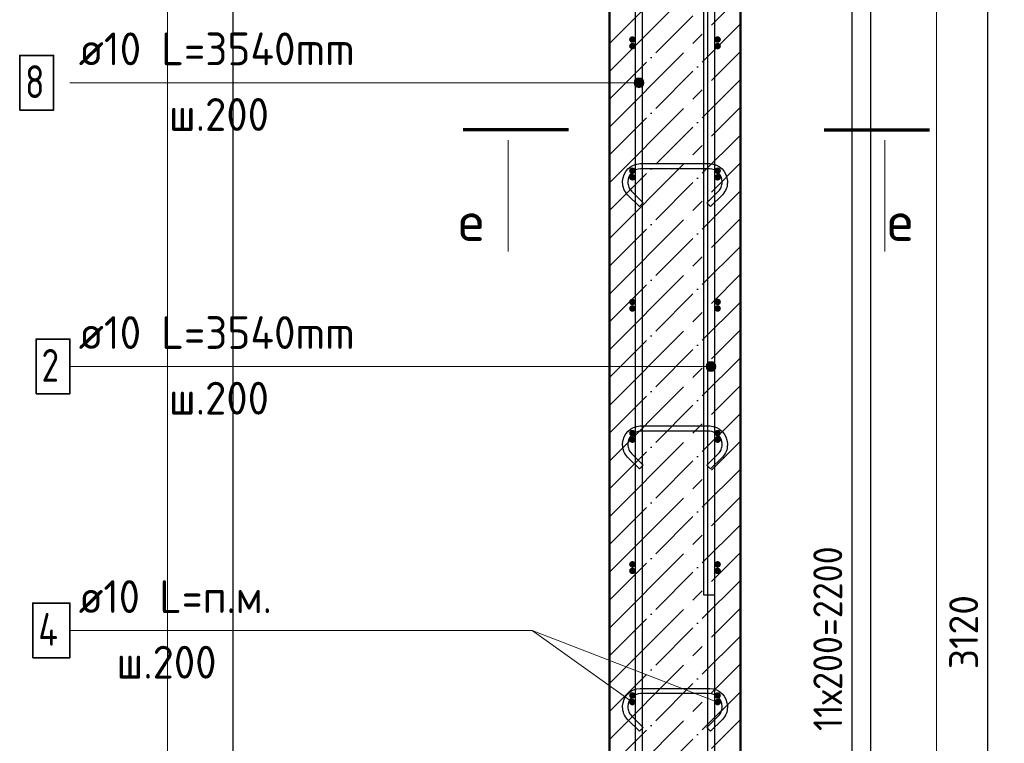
# Model space of a CAD drawing. Header units: millimetres. Extents: x -19950 to 69837, y -2757 to 40090.
# Tile 41 of 136: x -6998 to -5496, y 8190 to 9293. Entities that reach past the tile are written whole.
import ezdxf

# ---------------------------------------------------------------- set-up
doc = ezdxf.new("R2010")
doc.units = ezdxf.units.MM
doc.header["$PDMODE"] = 65
doc.linetypes.add('______11', pattern=[100, 80, -10, 0, -10])
doc.linetypes.add('______5', pattern=[220, 160, -20, 20, -20])
for name, color, linetype, lineweight in [('Standard', 7, 'Continuous', 25), ('Арм.стержн. Арматура края', 96, 'Continuous', 35), ('Арм.стержн. вертикальными 1', 22, 'Continuous', 35), ('Арм.стержн.горизонт. 1', 180, 'Continuous', 35), ('Размерная линия_ общее', 7, 'Continuous', 13)]:
    doc.layers.add(name, color=color, linetype=linetype, lineweight=lineweight)
doc.layers.add('Арм.стержн. вертикальными 2', color=7, linetype='Continuous', lineweight=35, true_color=0x006e00)
doc.layers.add('Арм.стержн.Стяжки', color=7, linetype='Continuous', lineweight=35, true_color=0x501e0f)
doc.styles.add('ISOCPEUR', font='ISOCPEUR')
doc.dimstyles.new('DIMSTYLE_7', dxfattribs={"dimtxt": 44, "dimasz": 50, "dimexe": 0, "dimexo": 0, "dimgap": 22, "dimtad": 2, "dimdec": 0, "dimrnd": 5, "dimzin": 12, "dimdsep": 46, "dimtxsty": 'ISOCPEUR', "dimblk1": 'ALL_ML_STRICH', "dimblk2": 'ALL_ML_STRICH', "dimsah": 1, "dimcen": 0, "dimclrd": 7, "dimclre": 256, "dimclrt": 7, "dimadec": 0, "dimazin": 0, "dimtfac": 1, "dimtdec": 0, "dimtix": 1, "dimtmove": 2, "dimatfit": 3, "dimfxl": 0, "dimtzin": 0, "dimlwd": 0, "dimlwe": -3, "dimarcsym": 0})

# ---------------------------------------------------------------- blocks, each defined once
blk = doc.blocks.new('ALL_ML_STRICH')
at = {"color": 0, "linetype": 'ByBlock', "lineweight": -2}
for p, q in [((0, -0.5), (0, 0.5)), ((-1, 0), (0.5, 0)), ((-0.3, -0.3), (0.3, 0.3))]:
    blk.add_line(p, q, dxfattribs=at)
blk = doc.blocks.new('*D249')
at = {"layer": 'DEFPOINTS', "color": 7, "linetype": 'Continuous', "lineweight": 13, "transparency": 33554687}
for p in [(-5898.4, 9912.6), (-5850.5, 6792.6), (-5521.2, 6792.6)]:
    blk.add_point(p, dxfattribs=at)
at = {"layer": 'Размерная линия_ общее', "color": 253, "linetype": 'Continuous', "lineweight": -2, "true_color": 0xa0a0a0, "transparency": 33554687}
for p, q in [((-5878.4, 9912.6), (-5521.2, 9912.6)), ((-5830.5, 6792.6), (-5521.2, 6792.6))]:
    blk.add_line(p, q, dxfattribs=at)
at = {"layer": 'Размерная линия_ общее', "color": 7, "linetype": 'Continuous', "lineweight": -2, "transparency": 33554687}
blk.add_line((-5521.2, 6792.6), (-5521.2, 9912.6), dxfattribs=at)
at = {"layer": 'Размерная линия_ общее', "color": 7, "linetype": 'Continuous', "lineweight": 13, "transparency": 33554687, "xscale": 50, "yscale": 50, "zscale": 50}
for p, rotation in [((-5521.2, 9912.6), 90), ((-5521.2, 6792.6), 270)]:
    blk.add_blockref('ALL_ML_STRICH', p, dxfattribs=dict(at, rotation=rotation))
at = {"layer": 'Размерная линия_ общее', "color": 7, "linetype": 'Continuous', "lineweight": 13, "transparency": 33554687, "insert": (-5558.2, 8359.2), "char_height": 44, "width": 176, "attachment_point": 5, "rotation": 90, "style": 'ISOCPEUR'}
blk.add_mtext('\\A1;{3120}', dxfattribs=at)
blk = doc.blocks.new('*D253')
at = {"layer": 'DEFPOINTS', "color": 7, "linetype": 'Continuous', "lineweight": 13, "transparency": 33554687}
for p in [(-5933.4, 9452.6), (-5933.4, 7252.6), (-5728.4, 7252.6)]:
    blk.add_point(p, dxfattribs=at)
at = {"layer": 'Размерная линия_ общее', "color": 253, "linetype": 'Continuous', "lineweight": -2, "true_color": 0xa0a0a0, "transparency": 33554687}
for p, q in [((-5913.4, 9452.6), (-5728.4, 9452.6)), ((-5913.4, 7252.6), (-5728.4, 7252.6))]:
    blk.add_line(p, q, dxfattribs=at)
at = {"layer": 'Размерная линия_ общее', "color": 7, "linetype": 'Continuous', "lineweight": -2, "transparency": 33554687}
blk.add_line((-5728.4, 7252.6), (-5728.4, 9452.6), dxfattribs=at)
at = {"layer": 'Размерная линия_ общее', "color": 7, "linetype": 'Continuous', "lineweight": 13, "transparency": 33554687, "xscale": 50, "yscale": 50, "zscale": 50}
for p, rotation in [((-5728.4, 9452.6), 90), ((-5728.4, 7252.6), 270)]:
    blk.add_blockref('ALL_ML_STRICH', p, dxfattribs=dict(at, rotation=rotation))
at = {"layer": 'Размерная линия_ общее', "color": 7, "linetype": 'Continuous', "lineweight": 13, "transparency": 33554687, "insert": (-5787.4, 8208.6), "char_height": 44, "width": 2.2, "attachment_point": 1, "rotation": 90, "line_spacing_factor": 0.60241, "style": 'ISOCPEUR'}
blk.add_mtext('\\W0.91;11х200=2200', dxfattribs=at)

msp = doc.modelspace()

# ---------------------------------------------------------------- hatches: boundary and pattern name
at = {"layer": 'Арм.стержн. Арматура края', "linetype": 'Continuous', "lineweight": 50, "transparency": 33554687}
for points in [[(-6058.4, 9262.6), (-6058.8, 9264.5), (-6059.9, 9266.1), (-6061.5, 9267.2), (-6063.4, 9267.6), (-6065.3, 9267.2), (-6066.9, 9266.1), (-6068, 9264.5), (-6068.4, 9262.6), (-6068, 9260.7), (-6066.9, 9259.1), (-6065.3, 9258), (-6063.4, 9257.6), (-6061.5, 9258), (-6059.9, 9259.1), (-6058.8, 9260.7)], [(-5928.4, 9262.6), (-5928.8, 9264.5), (-5929.9, 9266.1), (-5931.5, 9267.2), (-5933.4, 9267.6), (-5935.3, 9267.2), (-5936.9, 9266.1), (-5938, 9264.5), (-5938.4, 9262.6), (-5938, 9260.7), (-5936.9, 9259.1), (-5935.3, 9258), (-5933.4, 9257.6), (-5931.5, 9258), (-5929.9, 9259.1), (-5928.8, 9260.7)], [(-6058.4, 9062.6), (-6058.8, 9064.5), (-6059.9, 9066.1), (-6061.5, 9067.2), (-6063.4, 9067.6), (-6065.3, 9067.2), (-6066.9, 9066.1), (-6068, 9064.5), (-6068.4, 9062.6), (-6068, 9060.7), (-6066.9, 9059.1), (-6065.3, 9058), (-6063.4, 9057.6), (-6061.5, 9058), (-6059.9, 9059.1), (-6058.8, 9060.7)], [(-5928.4, 9062.6), (-5928.8, 9064.5), (-5929.9, 9066.1), (-5931.5, 9067.2), (-5933.4, 9067.6), (-5935.3, 9067.2), (-5936.9, 9066.1), (-5938, 9064.5), (-5938.4, 9062.6), (-5938, 9060.7), (-5936.9, 9059.1), (-5935.3, 9058), (-5933.4, 9057.6), (-5931.5, 9058), (-5929.9, 9059.1), (-5928.8, 9060.7)], [(-6058.4, 8862.6), (-6058.8, 8864.5), (-6059.9, 8866.1), (-6061.5, 8867.2), (-6063.4, 8867.6), (-6065.3, 8867.2), (-6066.9, 8866.1), (-6068, 8864.5), (-6068.4, 8862.6), (-6068, 8860.7), (-6066.9, 8859.1), (-6065.3, 8858), (-6063.4, 8857.6), (-6061.5, 8858), (-6059.9, 8859.1), (-6058.8, 8860.7)], [(-5928.4, 8862.6), (-5928.8, 8864.5), (-5929.9, 8866.1), (-5931.5, 8867.2), (-5933.4, 8867.6), (-5935.3, 8867.2), (-5936.9, 8866.1), (-5938, 8864.5), (-5938.4, 8862.6), (-5938, 8860.7), (-5936.9, 8859.1), (-5935.3, 8858), (-5933.4, 8857.6), (-5931.5, 8858), (-5929.9, 8859.1), (-5928.8, 8860.7)], [(-6058.4, 8662.6), (-6058.8, 8664.5), (-6059.9, 8666.1), (-6061.5, 8667.2), (-6063.4, 8667.6), (-6065.3, 8667.2), (-6066.9, 8666.1), (-6068, 8664.5), (-6068.4, 8662.6), (-6068, 8660.7), (-6066.9, 8659.1), (-6065.3, 8658), (-6063.4, 8657.6), (-6061.5, 8658), (-6059.9, 8659.1), (-6058.8, 8660.7)], [(-5928.4, 8662.6), (-5928.8, 8664.5), (-5929.9, 8666.1), (-5931.5, 8667.2), (-5933.4, 8667.6), (-5935.3, 8667.2), (-5936.9, 8666.1), (-5938, 8664.5), (-5938.4, 8662.6), (-5938, 8660.7), (-5936.9, 8659.1), (-5935.3, 8658), (-5933.4, 8657.6), (-5931.5, 8658), (-5929.9, 8659.1), (-5928.8, 8660.7)], [(-6058.4, 8462.6), (-6058.8, 8464.5), (-6059.9, 8466.1), (-6061.5, 8467.2), (-6063.4, 8467.6), (-6065.3, 8467.2), (-6066.9, 8466.1), (-6068, 8464.5), (-6068.4, 8462.6), (-6068, 8460.7), (-6066.9, 8459.1), (-6065.3, 8458), (-6063.4, 8457.6), (-6061.5, 8458), (-6059.9, 8459.1), (-6058.8, 8460.7)], [(-5928.4, 8462.6), (-5928.8, 8464.5), (-5929.9, 8466.1), (-5931.5, 8467.2), (-5933.4, 8467.6), (-5935.3, 8467.2), (-5936.9, 8466.1), (-5938, 8464.5), (-5938.4, 8462.6), (-5938, 8460.7), (-5936.9, 8459.1), (-5935.3, 8458), (-5933.4, 8457.6), (-5931.5, 8458), (-5929.9, 8459.1), (-5928.8, 8460.7)], [(-6058.4, 8262.6), (-6058.8, 8264.5), (-6059.9, 8266.1), (-6061.5, 8267.2), (-6063.4, 8267.6), (-6065.3, 8267.2), (-6066.9, 8266.1), (-6068, 8264.5), (-6068.4, 8262.6), (-6068, 8260.7), (-6066.9, 8259.1), (-6065.3, 8258), (-6063.4, 8257.6), (-6061.5, 8258), (-6059.9, 8259.1), (-6058.8, 8260.7)], [(-5928.4, 8262.6), (-5928.8, 8264.5), (-5929.9, 8266.1), (-5931.5, 8267.2), (-5933.4, 8267.6), (-5935.3, 8267.2), (-5936.9, 8266.1), (-5938, 8264.5), (-5938.4, 8262.6), (-5938, 8260.7), (-5936.9, 8259.1), (-5935.3, 8258), (-5933.4, 8257.6), (-5931.5, 8258), (-5929.9, 8259.1), (-5928.8, 8260.7)]]:
    msp.add_hatch(color=4, dxfattribs=at).paths.add_polyline_path(points)
at = {"layer": 'Арм.стержн. вертикальными 1', "linetype": 'Continuous', "lineweight": 13, "transparency": 33554687}
for points in [[(-6059.8, 9193), (-6059.8, 9200.5), (-6060.9, 9196.7)], [(-6059.8, 9200.5), (-6057.1, 9190.3), (-6057.1, 9203.2)], [(-6059.8, 9200.5), (-6059.8, 9193), (-6057.1, 9190.3)], [(-6057.1, 9203.2), (-6053.4, 9189.2), (-6053.4, 9204.2)], [(-6057.1, 9203.2), (-6057.1, 9190.3), (-6053.4, 9189.2)], [(-6053.4, 9204.2), (-6053.4, 9189.2), (-6049.6, 9190.3)], [(-6053.4, 9204.2), (-6049.6, 9190.3), (-6049.6, 9203.2)], [(-6049.6, 9203.2), (-6049.6, 9190.3), (-6046.9, 9193)], [(-6049.6, 9203.2), (-6046.9, 9193), (-6046.9, 9200.5)], [(-6046.9, 9200.5), (-6046.9, 9193), (-6045.9, 9196.7)], [(-5949.8, 8768), (-5947.1, 8757.8), (-5947.1, 8770.7)], [(-5947.1, 8770.7), (-5943.4, 8756.7), (-5943.4, 8771.7)], [(-5947.1, 8770.7), (-5947.1, 8757.8), (-5943.4, 8756.7)], [(-5943.4, 8771.7), (-5943.4, 8756.7), (-5939.6, 8757.8)], [(-5943.4, 8771.7), (-5939.6, 8757.8), (-5939.6, 8770.7)], [(-5939.6, 8770.7), (-5939.6, 8757.8), (-5936.9, 8760.5)], [(-5939.6, 8770.7), (-5936.9, 8760.5), (-5936.9, 8768)], [(-5949.8, 8760.5), (-5949.8, 8768), (-5950.9, 8764.2)], [(-5949.8, 8768), (-5949.8, 8760.5), (-5947.1, 8757.8)], [(-5936.9, 8768), (-5936.9, 8760.5), (-5935.9, 8764.2)]]:
    msp.add_hatch(color=7, dxfattribs=at).paths.add_polyline_path(points)
at = {"layer": 'Арм.стержн.горизонт. 1', "linetype": 'Continuous', "lineweight": 50, "transparency": 33554687}
for points in [[(-6058.4, 9252.6), (-6058.8, 9254.5), (-6059.9, 9256.1), (-6061.5, 9257.2), (-6063.4, 9257.6), (-6065.3, 9257.2), (-6066.9, 9256.1), (-6068, 9254.5), (-6068.4, 9252.6), (-6068, 9250.7), (-6066.9, 9249.1), (-6065.3, 9248), (-6063.4, 9247.6), (-6061.5, 9248), (-6059.9, 9249.1), (-6058.8, 9250.7)], [(-5928.4, 9252.6), (-5928.8, 9254.5), (-5929.9, 9256.1), (-5931.5, 9257.2), (-5933.4, 9257.6), (-5935.3, 9257.2), (-5936.9, 9256.1), (-5938, 9254.5), (-5938.4, 9252.6), (-5938, 9250.7), (-5936.9, 9249.1), (-5935.3, 9248), (-5933.4, 9247.6), (-5931.5, 9248), (-5929.9, 9249.1), (-5928.8, 9250.7)], [(-6058.4, 9052.6), (-6058.8, 9054.5), (-6059.9, 9056.1), (-6061.5, 9057.2), (-6063.4, 9057.6), (-6065.3, 9057.2), (-6066.9, 9056.1), (-6068, 9054.5), (-6068.4, 9052.6), (-6068, 9050.7), (-6066.9, 9049.1), (-6065.3, 9048), (-6063.4, 9047.6), (-6061.5, 9048), (-6059.9, 9049.1), (-6058.8, 9050.7)], [(-5928.4, 9052.6), (-5928.8, 9054.5), (-5929.9, 9056.1), (-5931.5, 9057.2), (-5933.4, 9057.6), (-5935.3, 9057.2), (-5936.9, 9056.1), (-5938, 9054.5), (-5938.4, 9052.6), (-5938, 9050.7), (-5936.9, 9049.1), (-5935.3, 9048), (-5933.4, 9047.6), (-5931.5, 9048), (-5929.9, 9049.1), (-5928.8, 9050.7)], [(-6058.4, 8852.6), (-6058.8, 8854.5), (-6059.9, 8856.1), (-6061.5, 8857.2), (-6063.4, 8857.6), (-6065.3, 8857.2), (-6066.9, 8856.1), (-6068, 8854.5), (-6068.4, 8852.6), (-6068, 8850.7), (-6066.9, 8849.1), (-6065.3, 8848), (-6063.4, 8847.6), (-6061.5, 8848), (-6059.9, 8849.1), (-6058.8, 8850.7)], [(-5928.4, 8852.6), (-5928.8, 8854.5), (-5929.9, 8856.1), (-5931.5, 8857.2), (-5933.4, 8857.6), (-5935.3, 8857.2), (-5936.9, 8856.1), (-5938, 8854.5), (-5938.4, 8852.6), (-5938, 8850.7), (-5936.9, 8849.1), (-5935.3, 8848), (-5933.4, 8847.6), (-5931.5, 8848), (-5929.9, 8849.1), (-5928.8, 8850.7)], [(-6058.4, 8652.6), (-6058.8, 8654.5), (-6059.9, 8656.1), (-6061.5, 8657.2), (-6063.4, 8657.6), (-6065.3, 8657.2), (-6066.9, 8656.1), (-6068, 8654.5), (-6068.4, 8652.6), (-6068, 8650.7), (-6066.9, 8649.1), (-6065.3, 8648), (-6063.4, 8647.6), (-6061.5, 8648), (-6059.9, 8649.1), (-6058.8, 8650.7)], [(-5928.4, 8652.6), (-5928.8, 8654.5), (-5929.9, 8656.1), (-5931.5, 8657.2), (-5933.4, 8657.6), (-5935.3, 8657.2), (-5936.9, 8656.1), (-5938, 8654.5), (-5938.4, 8652.6), (-5938, 8650.7), (-5936.9, 8649.1), (-5935.3, 8648), (-5933.4, 8647.6), (-5931.5, 8648), (-5929.9, 8649.1), (-5928.8, 8650.7)], [(-6058.4, 8452.6), (-6058.8, 8454.5), (-6059.9, 8456.1), (-6061.5, 8457.2), (-6063.4, 8457.6), (-6065.3, 8457.2), (-6066.9, 8456.1), (-6068, 8454.5), (-6068.4, 8452.6), (-6068, 8450.7), (-6066.9, 8449.1), (-6065.3, 8448), (-6063.4, 8447.6), (-6061.5, 8448), (-6059.9, 8449.1), (-6058.8, 8450.7)], [(-5928.4, 8452.6), (-5928.8, 8454.5), (-5929.9, 8456.1), (-5931.5, 8457.2), (-5933.4, 8457.6), (-5935.3, 8457.2), (-5936.9, 8456.1), (-5938, 8454.5), (-5938.4, 8452.6), (-5938, 8450.7), (-5936.9, 8449.1), (-5935.3, 8448), (-5933.4, 8447.6), (-5931.5, 8448), (-5929.9, 8449.1), (-5928.8, 8450.7)], [(-6058.4, 8252.6), (-6058.8, 8254.5), (-6059.9, 8256.1), (-6061.5, 8257.2), (-6063.4, 8257.6), (-6065.3, 8257.2), (-6066.9, 8256.1), (-6068, 8254.5), (-6068.4, 8252.6), (-6068, 8250.7), (-6066.9, 8249.1), (-6065.3, 8248), (-6063.4, 8247.6), (-6061.5, 8248), (-6059.9, 8249.1), (-6058.8, 8250.7)], [(-5928.4, 8252.6), (-5928.8, 8254.5), (-5929.9, 8256.1), (-5931.5, 8257.2), (-5933.4, 8257.6), (-5935.3, 8257.2), (-5936.9, 8256.1), (-5938, 8254.5), (-5938.4, 8252.6), (-5938, 8250.7), (-5936.9, 8249.1), (-5935.3, 8248), (-5933.4, 8247.6), (-5931.5, 8248), (-5929.9, 8249.1), (-5928.8, 8250.7)]]:
    msp.add_hatch(color=4, dxfattribs=at).paths.add_polyline_path(points)

# ---------------------------------------------------------------- linework, layer by layer
at = {"layer": 'Standard', "color": 52, "linetype": 'Continuous', "lineweight": -3, "transparency": 33554687}
for p, q in [((-6672.6, 10185.5), (-6672.6, 6447.4)), ((-6672.6, 10185.5), (-6672.6, 6447.4)), ((-5699.7, 6447.4), (-5699.7, 10185.5)), ((-5699.7, 6447.4), (-5699.7, 10185.5))]:
    msp.add_line(p, q, dxfattribs=at)
at = {"layer": 'Standard', "color": 7, "linetype": 'Continuous', "lineweight": 50, "transparency": 33554687}
for p, q in [((-6098.4, 9912.6), (-6098.4, 6792.6)), ((-5898.4, 6792.6), (-5898.4, 9912.6))]:
    msp.add_line(p, q, dxfattribs=at)
at = {"layer": 'Standard', "color": 7, "linetype": '______11', "lineweight": -3, "transparency": 33554687}
for p, q in [((-6098.4, 9256.5), (-5898.4, 9456.5)), ((-6098.4, 9171.6), (-5898.4, 9371.6)), ((-6098.4, 9086.8), (-5898.4, 9286.8)), ((-6098.4, 9001.9), (-5898.4, 9201.9)), ((-6098.4, 8917.1), (-5898.4, 9117.1)), ((-6098.4, 8832.2), (-5898.4, 9032.2)), ((-6098.4, 8747.4), (-5898.4, 8947.4)), ((-6098.4, 8662.5), (-5898.4, 8862.5)), ((-6098.4, 8577.7), (-5898.4, 8777.7)), ((-6098.4, 8492.8), (-5898.4, 8692.8)), ((-6098.4, 8408), (-5898.4, 8608)), ((-6098.4, 8323.1), (-5898.4, 8523.1)), ((-6098.4, 8238.3), (-5898.4, 8438.3)), ((-6098.4, 8153.4), (-5898.4, 8353.4)), ((-6098.4, 8068.5), (-5898.4, 8268.5))]:
    msp.add_line(p, q, dxfattribs=at)
at = {"layer": 'Standard', "color": 7, "linetype": '______5', "lineweight": -3, "transparency": 33554687}
for p, q in [((-6098.4, 9214.1), (-5898.4, 9414.1)), ((-6098.4, 9129.2), (-5898.4, 9329.2)), ((-6098.4, 9044.4), (-5898.4, 9244.4)), ((-6098.4, 8959.5), (-5898.4, 9159.5)), ((-6098.4, 8874.6), (-5898.4, 9074.6)), ((-6098.4, 8789.8), (-5898.4, 8989.8)), ((-6098.4, 8704.9), (-5898.4, 8904.9)), ((-6098.4, 8620.1), (-5898.4, 8820.1)), ((-6098.4, 8535.2), (-5898.4, 8735.2)), ((-6098.4, 8450.4), (-5898.4, 8650.4)), ((-6098.4, 8365.5), (-5898.4, 8565.5)), ((-6098.4, 8280.7), (-5898.4, 8480.7)), ((-6098.4, 8195.8), (-5898.4, 8395.8)), ((-6098.4, 8111), (-5898.4, 8311)), ((-6098.4, 8026.1), (-5898.4, 8226.1))]:
    msp.add_line(p, q, dxfattribs=at)
at = {"layer": 'Standard', "color": 7, "linetype": 'Continuous', "lineweight": 70, "transparency": 33554687}
for p, q in [((-6160.8, 9125.2), (-6321.6, 9125.2)), ((-5770.8, 9125.2), (-5610, 9125.2))]:
    msp.add_line(p, q, dxfattribs=at)
at = {"layer": 'Standard', "color": 7, "linetype": 'Continuous', "lineweight": 13, "transparency": 33554687}
for p, q in [((-6253, 9109.2), (-6253, 8939.6)), ((-5678.5, 9109.2), (-5678.5, 8939.6)), ((-5933.4, 8252.6), (-6216.2, 8361.7))]:
    msp.add_line(p, q, dxfattribs=at)
msp.add_lwpolyline([(-6772.6, 6347.4), (-5599.7, 6347.4), (-5599.7, 10285.5), (-6772.6, 10285.5), (-6772.6, 6347.4)], dxfattribs=at)
at = {"layer": 'Арм.стержн. вертикальными 1', "color": 7, "linetype": 'Continuous', "lineweight": 13, "transparency": 33554687}
for p, q in [((-6921.2, 9196.7), (-6176.2, 9196.7)), ((-6176.2, 9196.7), (-6053.4, 9196.7)), ((-6060.9, 9196.7), (-6060.9, 9196.7)), ((-6053.4, 9204.2), (-6053.4, 9204.2)), ((-6045.9, 9196.7), (-6045.9, 9196.7)), ((-6053.4, 9189.2), (-6053.4, 9189.2)), ((-5943.4, 8771.7), (-5943.4, 8771.7)), ((-6921.2, 8764.2), (-6176.2, 8764.2)), ((-6176.2, 8764.2), (-5943.4, 8764.2)), ((-5950.9, 8764.2), (-5950.9, 8764.2)), ((-5943.4, 8756.7), (-5943.4, 8756.7)), ((-5935.9, 8764.2), (-5935.9, 8764.2))]:
    msp.add_line(p, q, dxfattribs=at)
at = {"layer": 'Арм.стержн. вертикальными 1', "color": 4, "linetype": 'Continuous', "lineweight": 25, "transparency": 33554687}
for points in [[(-5948.4, 6792.6), (-5948.4, 10003.6), (-5949, 10008.1), (-5950.5, 10012.7), (-5952.9, 10016.9), (-5955.7, 10020.3), (-5959.1, 10023.1), (-5963.3, 10025.5), (-5967.9, 10027), (-5972.4, 10027.6), (-6253.4, 10027.6), (-6253.4, 10037.6), (-5971.7, 10037.6), (-5965.6, 10036.8), (-5959.3, 10034.7), (-5953.4, 10031.4), (-5948.6, 10027.4), (-5944.6, 10022.6), (-5941.3, 10016.7), (-5939.2, 10010.4), (-5938.4, 10004.3), (-5938.4, 6792.6), (-5948.4, 6792.6)], [(-6058.4, 6792.6), (-6058.4, 9943.6), (-6059, 9948.1), (-6060.5, 9952.7), (-6062.9, 9956.9), (-6065.7, 9960.3), (-6069.1, 9963.1), (-6073.3, 9965.5), (-6077.9, 9967), (-6082.4, 9967.6), (-6423.4, 9967.6), (-6423.4, 9977.6), (-6081.7, 9977.6), (-6075.6, 9976.8), (-6069.3, 9974.7), (-6063.4, 9971.4), (-6058.6, 9967.4), (-6054.6, 9962.6), (-6051.3, 9956.7), (-6049.2, 9950.4), (-6048.4, 9944.3), (-6048.4, 6792.6), (-6058.4, 6792.6)]]:
    msp.add_lwpolyline(points, dxfattribs=at)
at = {"layer": 'Арм.стержн. вертикальными 1', "color": 7, "linetype": 'Continuous', "lineweight": 35, "transparency": 33554687}
for points in [[(-6997.8, 9155.1), (-6946.2, 9155.1), (-6946.2, 9238.4), (-6997.8, 9238.4), (-6997.8, 9155.1)], [(-6972.8, 8722.6), (-6921.2, 8722.6), (-6921.2, 8805.9), (-6972.8, 8805.9), (-6972.8, 8722.6)]]:
    msp.add_lwpolyline(points, dxfattribs=at)
at = {"layer": 'Арм.стержн. вертикальными 1', "color": 7, "linetype": 'Continuous', "lineweight": 13, "transparency": 33554687}
for centre in [(-6053.4, 9196.7), (-5943.4, 8764.2)]:
    msp.add_circle(centre, 7.5, dxfattribs=at)
at = {"layer": 'Арм.стержн. вертикальными 2', "color": 7, "linetype": 'Continuous', "lineweight": 25, "transparency": 33554687}
msp.add_lwpolyline([(-6604.4, 10045.6), (-5991.7, 10045.6), (-5982, 10044.3), (-5971.8, 10040.9), (-5962.5, 10035.7), (-5954.8, 10029.2), (-5948.3, 10021.5), (-5943.1, 10012.2), (-5939.7, 10002), (-5938.4, 9992.3), (-5938.4, 8415.6), (-5954.4, 8415.6), (-5954.4, 9991.2), (-5955.4, 9998.4), (-5957.8, 10005.7), (-5961.6, 10012.4), (-5966.1, 10017.9), (-5971.6, 10022.4), (-5978.3, 10026.2), (-5985.6, 10028.6), (-5992.9, 10029.6), (-6604.4, 10029.6), (-6604.4, 10045.6)], dxfattribs=at)
at = {"layer": 'Арм.стержн.горизонт. 1', "color": 7, "linetype": 'Continuous', "lineweight": 13, "transparency": 33554687}
for p, q in [((-6921.2, 8361.7), (-6216.2, 8361.7)), ((-6216.2, 8361.7), (-6063.4, 8252.6))]:
    msp.add_line(p, q, dxfattribs=at)
at = {"layer": 'Арм.стержн.горизонт. 1', "color": 7, "linetype": 'Continuous', "lineweight": 35, "transparency": 33554687}
msp.add_lwpolyline([(-6977.8, 8320.1), (-6921.2, 8320.1), (-6921.2, 8403.4), (-6977.8, 8403.4), (-6977.8, 8320.1)], dxfattribs=at)
at = {"layer": 'Арм.стержн.Стяжки', "color": 40, "linetype": 'Continuous', "lineweight": 25, "transparency": 33554687}
for points in [[(-6052.6, 9008.1), (-6070.7, 9026.1), (-6072.3, 9028.1), (-6073.8, 9030.2), (-6075.2, 9032.4), (-6076.3, 9034.8), (-6077.1, 9037.2), (-6077.8, 9039.7), (-6078.2, 9042.3), (-6078.4, 9044.8), (-6078.4, 9046.8), (-6077.7, 9051.7), (-6076, 9056.8), (-6073.4, 9061.4), (-6070.2, 9065.3), (-6066.3, 9068.5), (-6061.7, 9071.1), (-6056.6, 9072.8), (-6051.7, 9073.5), (-5945.1, 9073.5), (-5940.2, 9072.8), (-5935.1, 9071.1), (-5930.4, 9068.5), (-5926.6, 9065.3), (-5923.4, 9061.4), (-5920.7, 9056.8), (-5919.1, 9051.7), (-5918.4, 9046.8), (-5918.4, 9044.8), (-5918.6, 9042.3), (-5919, 9039.7), (-5919.6, 9037.2), (-5920.5, 9034.8), (-5921.6, 9032.4), (-5922.9, 9030.2), (-5924.5, 9028.1), (-5926.1, 9026.1), (-5944.2, 9008.1), (-5949.8, 9013.7), (-5932, 9031.6), (-5930.7, 9033), (-5929.6, 9034.6), (-5928.7, 9036.2), (-5927.9, 9037.8), (-5927.3, 9039.6), (-5926.8, 9041.4), (-5926.5, 9043.2), (-5926.4, 9045.1), (-5926.4, 9046.2), (-5926.9, 9049.9), (-5928.1, 9053.5), (-5930, 9056.9), (-5932.3, 9059.6), (-5935, 9061.9), (-5938.3, 9063.8), (-5942, 9065), (-5945.6, 9065.5), (-6051.2, 9065.5), (-6054.8, 9065), (-6058.4, 9063.8), (-6061.8, 9061.9), (-6064.5, 9059.6), (-6066.8, 9056.9), (-6068.7, 9053.5), (-6069.9, 9049.9), (-6070.4, 9046.2), (-6070.4, 9045.1), (-6070.3, 9043.2), (-6070, 9041.4), (-6069.5, 9039.6), (-6068.9, 9037.8), (-6068.1, 9036.2), (-6067.1, 9034.6), (-6066, 9033), (-6064.8, 9031.6), (-6046.9, 9013.7), (-6052.6, 9008.1)], [(-6052.6, 8608.1), (-6070.7, 8626.1), (-6072.3, 8628.1), (-6073.8, 8630.2), (-6075.2, 8632.4), (-6076.3, 8634.8), (-6077.1, 8637.2), (-6077.8, 8639.7), (-6078.2, 8642.3), (-6078.4, 8644.8), (-6078.4, 8646.8), (-6077.7, 8651.7), (-6076, 8656.8), (-6073.4, 8661.4), (-6070.2, 8665.3), (-6066.3, 8668.5), (-6061.7, 8671.1), (-6056.6, 8672.8), (-6051.7, 8673.5), (-5945.1, 8673.5), (-5940.2, 8672.8), (-5935.1, 8671.1), (-5930.4, 8668.5), (-5926.6, 8665.3), (-5923.4, 8661.4), (-5920.7, 8656.8), (-5919.1, 8651.7), (-5918.4, 8646.8), (-5918.4, 8644.8), (-5918.6, 8642.3), (-5919, 8639.7), (-5919.6, 8637.2), (-5920.5, 8634.8), (-5921.6, 8632.4), (-5922.9, 8630.2), (-5924.5, 8628.1), (-5926.1, 8626.1), (-5944.2, 8608.1), (-5949.8, 8613.7), (-5932, 8631.6), (-5930.7, 8633), (-5929.6, 8634.6), (-5928.7, 8636.2), (-5927.9, 8637.8), (-5927.3, 8639.6), (-5926.8, 8641.4), (-5926.5, 8643.2), (-5926.4, 8645.1), (-5926.4, 8646.2), (-5926.9, 8649.9), (-5928.1, 8653.5), (-5930, 8656.9), (-5932.3, 8659.6), (-5935, 8661.9), (-5938.3, 8663.8), (-5942, 8665), (-5945.6, 8665.5), (-6051.2, 8665.5), (-6054.8, 8665), (-6058.4, 8663.8), (-6061.8, 8661.9), (-6064.5, 8659.6), (-6066.8, 8656.9), (-6068.7, 8653.5), (-6069.9, 8649.9), (-6070.4, 8646.2), (-6070.4, 8645.1), (-6070.3, 8643.2), (-6070, 8641.4), (-6069.5, 8639.6), (-6068.9, 8637.8), (-6068.1, 8636.2), (-6067.1, 8634.6), (-6066, 8633), (-6064.8, 8631.6), (-6046.9, 8613.7), (-6052.6, 8608.1)], [(-6052.6, 8208.1), (-6070.7, 8226.1), (-6072.3, 8228.1), (-6073.8, 8230.2), (-6075.2, 8232.4), (-6076.3, 8234.8), (-6077.1, 8237.2), (-6077.8, 8239.7), (-6078.2, 8242.3), (-6078.4, 8244.8), (-6078.4, 8246.8), (-6077.7, 8251.7), (-6076, 8256.8), (-6073.4, 8261.4), (-6070.2, 8265.3), (-6066.3, 8268.5), (-6061.7, 8271.1), (-6056.6, 8272.8), (-6051.7, 8273.5), (-5945.1, 8273.5), (-5940.2, 8272.8), (-5935.1, 8271.1), (-5930.4, 8268.5), (-5926.6, 8265.3), (-5923.4, 8261.4), (-5920.7, 8256.8), (-5919.1, 8251.7), (-5918.4, 8246.8), (-5918.4, 8244.8), (-5918.6, 8242.3), (-5919, 8239.7), (-5919.6, 8237.2), (-5920.5, 8234.8), (-5921.6, 8232.4), (-5922.9, 8230.2), (-5924.5, 8228.1), (-5926.1, 8226.1), (-5944.2, 8208.1), (-5949.8, 8213.7), (-5932, 8231.6), (-5930.7, 8233), (-5929.6, 8234.6), (-5928.7, 8236.2), (-5927.9, 8237.8), (-5927.3, 8239.6), (-5926.8, 8241.4), (-5926.5, 8243.2), (-5926.4, 8245.1), (-5926.4, 8246.2), (-5926.9, 8249.9), (-5928.1, 8253.5), (-5930, 8256.9), (-5932.3, 8259.6), (-5935, 8261.9), (-5938.3, 8263.8), (-5942, 8265), (-5945.6, 8265.5), (-6051.2, 8265.5), (-6054.8, 8265), (-6058.4, 8263.8), (-6061.8, 8261.9), (-6064.5, 8259.6), (-6066.8, 8256.9), (-6068.7, 8253.5), (-6069.9, 8249.9), (-6070.4, 8246.2), (-6070.4, 8245.1), (-6070.3, 8243.2), (-6070, 8241.4), (-6069.5, 8239.6), (-6068.9, 8237.8), (-6068.1, 8236.2), (-6067.1, 8234.6), (-6066, 8233), (-6064.8, 8231.6), (-6046.9, 8213.7), (-6052.6, 8208.1)]]:
    msp.add_lwpolyline(points, dxfattribs=at)

# ---------------------------------------------------------------- texts
at = {"layer": 'Standard', "color": 7, "linetype": 'Continuous', "lineweight": 13, "transparency": 33554687, "char_height": 60, "width": 65.333, "attachment_point": 7, "style": 'ISOCPEUR'}
for insert in [(-6328.9, 8955.6), (-5674.6, 8955.6)]:
    msp.add_mtext('\\A1;{\\fISOCPEUR|i0|b0;\\H60.000000;\\W1.000000;\\C7;е}\\P', dxfattribs=dict(at, insert=insert))
at = {"layer": 'Арм.стержн. вертикальными 1', "color": 7, "linetype": 'Continuous', "lineweight": 25, "transparency": 33554687, "char_height": 50, "attachment_point": 7, "style": 'ISOCPEUR'}
for s, insert, width in [('\\W0.96;ø10 L=3540mm ', (-6907.8, 9223.4), 493.775), ('\\W0.78;8', (-6989.5, 9173.4), 54.401), ('\\W0.95;ш.200 ', (-6770.3, 9123.4), 218.666), ('\\W0.96;ø10 L=3540mm ', (-6907.8, 8790.9), 493.775), ('\\W0.78;2', (-6964.5, 8740.9), 54.401), ('\\W0.95;ш.200 ', (-6770.3, 8690.9), 218.666)]:
    msp.add_mtext(s, dxfattribs=dict(at, insert=insert, width=width))
at = {"layer": 'Арм.стержн.горизонт. 1', "color": 7, "linetype": 'Continuous', "lineweight": 25, "transparency": 33554687, "char_height": 50, "attachment_point": 7, "style": 'ISOCPEUR'}
for s, insert, width in [('\\W0.94;ø10 L=п.м.', (-6907.8, 8388.4), 333.305), ('\\W0.80;4', (-6969.5, 8338.4), 59.972), ('\\W0.95;ш.200 ', (-6850.3, 8288.4), 218.666)]:
    msp.add_mtext(s, dxfattribs=dict(at, insert=insert, width=width))

# ---------------------------------------------------------------- dimensions: what is measured, and where the dimension line sits
at = {"layer": 'Размерная линия_ общее', "color": 7, "linetype": 'Continuous', "lineweight": 13, "transparency": 33554687}
dim = msp.add_linear_dim(base=(-5521.2, 9912.6), p1=(-5830.5, 6792.6), p2=(-5878.4, 9912.6), angle=90, dimstyle='DIMSTYLE_7', override={"dimpost": '<>', "dimclrd": 7, "dimclre": 253, "dimclrt": 7, "dimlwd": 0, "dimlwe": 65533}, dxfattribs=at)
dim.commit()
dim.dimension.update_dxf_attribs({"geometry": '*D249', "text_midpoint": (-5558.2, 8359.2), "dimtype": 160})
dim = msp.add_linear_dim(base=(-5728.4, 9452.6), p1=(-5913.4, 7252.6), p2=(-5913.4, 9452.6), angle=90, text='\\W0.91;11х200=2200', dimstyle='DIMSTYLE_7', override={"dimpost": '<>', "dimclrd": 7, "dimclre": 253, "dimclrt": 7, "dimlwd": 0, "dimlwe": 65533}, dxfattribs=at)
dim.commit()
dim.dimension.update_dxf_attribs({"geometry": '*D253', "text_midpoint": (-5750.4, 8352.6), "dimtype": 160})

doc.saveas('drawing.dxf')
